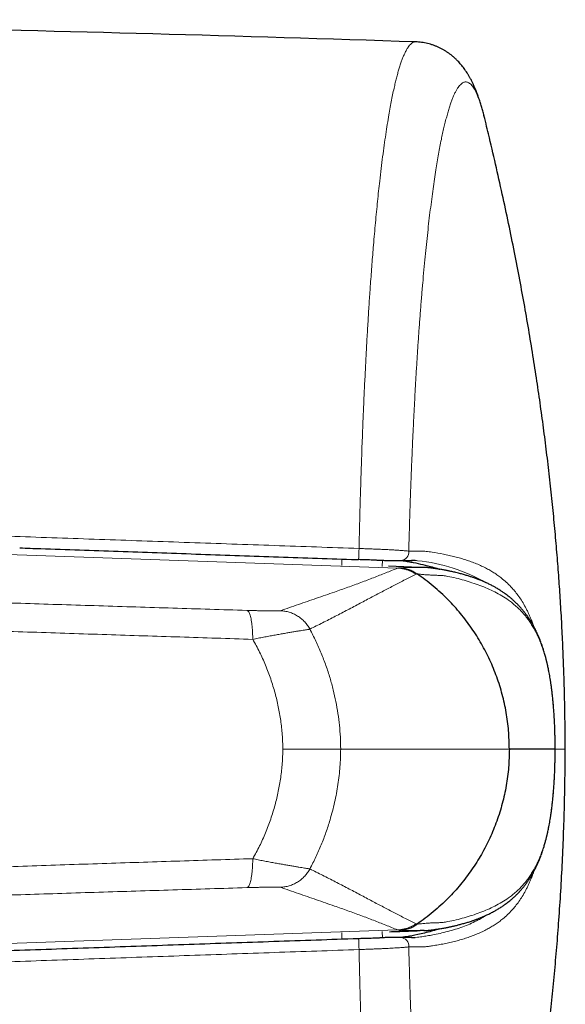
# Model space of a CAD drawing. Header units: millimetres. Extents: x 8 to 834, y 12 to 760.
# Tile 58 of 67: x 481 to 494, y 569 to 592. Entities that reach past the tile are written whole.
import ezdxf

# ---------------------------------------------------------------- set-up
doc = ezdxf.new("R2010")
doc.units = ezdxf.units.MM

msp = doc.modelspace()

# ---------------------------------------------------------------- linework, layer by layer
at = {"color": 7, "linetype": 'Continuous', "lineweight": 30}
for p, q in [((492.18, 589.171), (492.15, 589.293)), ((489.248, 579.167), (489.248, 579.167)), ((490.644, 578.989), (489.938, 579.013)), ((490.756, 578.987), (490.644, 578.989)), ((493.767, 574.818), (492.723, 574.818)), ((493.767, 574.818), (493.766, 574.818)), ((490.756, 570.648), (490.664, 570.647))]:
    msp.add_line(p, q, dxfattribs=at)
at = {"color": 252, "linetype": 'Continuous', "lineweight": 0}
for p, q in [((490.148, 578.97), (466.418, 579.799)), ((488.866, 579.032), (488.869, 579.183)), ((489.797, 579.151), (489.794, 579.012)), ((487.508, 574.818), (488.839, 574.818)), ((492.715, 574.818), (488.839, 574.818)), ((492.723, 574.818), (492.715, 574.818)), ((490.148, 570.665), (466.418, 569.837)), ((488.868, 570.453), (488.865, 570.604)), ((489.793, 570.624), (489.797, 570.485))]:
    msp.add_line(p, q, dxfattribs=at)
at = {"color": 252, "linetype": 'Continuous', "lineweight": 0, "flags": 128}
msp.add_lwpolyline([(490.547, 570.491), (490.554, 570.491), (490.604, 570.495), (490.604, 570.495), (490.604, 570.495)], dxfattribs=at)
at = {"color": 7, "linetype": 'Continuous', "lineweight": 30}
msp.add_arc((457.366, -409.27), 1000.876, 88.099513, 89.482671, dxfattribs=at)
at = {"color": 252, "linetype": 'Continuous', "lineweight": 0}
for centre, radius, start, end in [((486.382, 579.443), 2.879, 354.4843, 359.5952), ((490.209, 579.341), 0.195, 272.3659, 5.9888), ((490.216, 575.208), 3.952, 60.1596, 84.3664), ((486.463, 570.195), 2.798, 0.3518, 5.6111), ((490.209, 570.294), 0.195, 354.0131, 87.5414)]:
    msp.add_arc(centre, radius, start, end, dxfattribs=at)
for points, knots in [([(489.261, 579.423), (489.264, 579.543), (489.269, 579.784), (489.278, 580.141), (489.288, 580.496), (489.298, 580.827), (489.307, 581.133), (489.317, 581.415), (489.326, 581.695), (489.338, 581.994), (489.35, 582.31), (489.364, 582.643), (489.378, 582.972), (489.394, 583.297), (489.41, 583.618), (489.428, 583.966), (489.449, 584.337), (489.473, 584.731), (489.497, 585.117), (489.52, 585.446), (489.54, 585.722), (489.557, 585.948), (489.575, 586.17), (489.594, 586.404), (489.615, 586.649), (489.638, 586.904), (489.662, 587.153), (489.686, 587.395), (489.71, 587.631), (489.738, 587.883), (489.769, 588.148), (489.803, 588.422), (489.839, 588.684), (489.874, 588.931), (489.91, 589.163), (489.944, 589.369), (489.977, 589.555), (490.009, 589.722), (490.041, 589.879), (490.071, 590.019), (490.101, 590.143), (490.128, 590.253), (490.156, 590.357), (490.185, 590.456), (490.215, 590.551), (490.247, 590.64), (490.278, 590.721), (490.313, 590.8), (490.35, 590.873), (490.388, 590.935), (490.424, 590.982), (490.459, 591.016), (490.493, 591.04), (490.525, 591.052), (490.547, 591.057), (490.558, 591.055), (490.559, 591.055)], [0, 0, 0, 0, 0.018012, 0.036023, 0.054074, 0.072125, 0.086832, 0.10154, 0.116269, 0.130997, 0.14904, 0.167086, 0.185129, 0.203261, 0.221395, 0.239527, 0.263027, 0.286528, 0.310115, 0.333702, 0.348407, 0.363112, 0.377838, 0.392564, 0.410602, 0.428643, 0.446682, 0.464808, 0.482937, 0.501064, 0.524555, 0.548046, 0.571623, 0.5952, 0.617983, 0.640785, 0.660323, 0.679861, 0.699448, 0.719034, 0.735472, 0.75191, 0.768376, 0.784843, 0.802973, 0.821104, 0.839273, 0.857443, 0.880322, 0.903221, 0.922842, 0.942463, 0.962133, 0.981804, 0.998313, 1, 1, 1, 1]), ([(492.15, 589.293), (492.15, 589.294), (492.14, 589.336), (492.12, 589.411), (492.09, 589.518), (492.059, 589.618), (492.027, 589.712), (491.994, 589.799), (491.961, 589.875), (491.928, 589.94), (491.897, 589.995), (491.866, 590.039), (491.835, 590.076), (491.802, 590.104), (491.769, 590.124), (491.736, 590.135), (491.703, 590.136), (491.671, 590.129), (491.638, 590.113), (491.605, 590.087), (491.571, 590.052), (491.535, 590.006), (491.5, 589.95), (491.467, 589.886), (491.434, 589.816), (491.403, 589.74), (491.371, 589.654), (491.339, 589.559), (491.307, 589.454), (491.275, 589.339), (491.243, 589.218), (491.212, 589.09), (491.182, 588.956), (491.151, 588.81), (491.12, 588.652), (491.089, 588.482), (491.058, 588.303), (491.026, 588.11), (490.994, 587.903), (490.962, 587.68), (490.93, 587.446), (490.899, 587.201), (490.868, 586.946), (490.838, 586.681), (490.809, 586.408), (490.78, 586.122), (490.751, 585.825), (490.724, 585.517), (490.697, 585.199), (490.671, 584.878), (490.647, 584.553), (490.624, 584.226), (490.601, 583.889), (490.58, 583.545), (490.559, 583.191), (490.539, 582.831), (490.52, 582.465), (490.502, 582.089), (490.484, 581.704), (490.468, 581.31), (490.452, 580.91), (490.438, 580.516), (490.425, 580.128), (490.414, 579.747), (490.407, 579.49), (490.403, 579.362)], [0, 0, 0, 0, 0.000438, 0.015172, 0.029907, 0.044641, 0.060505, 0.076374, 0.092244, 0.108108, 0.12256, 0.137014, 0.151466, 0.166695, 0.181929, 0.197163, 0.212393, 0.227127, 0.241864, 0.256599, 0.272476, 0.288358, 0.304241, 0.320118, 0.33449, 0.348864, 0.363236, 0.378379, 0.393526, 0.408674, 0.423817, 0.438458, 0.453102, 0.467744, 0.483505, 0.499271, 0.515037, 0.530798, 0.547927, 0.565059, 0.582188, 0.599568, 0.616957, 0.63435, 0.651739, 0.669119, 0.686984, 0.704857, 0.722731, 0.740596, 0.757732, 0.774872, 0.792008, 0.809396, 0.826795, 0.844197, 0.861596, 0.878985, 0.896866, 0.914754, 0.932643, 0.950524, 0.967015, 0.983509, 1, 1, 1, 1]), ([(466.403, 580.224), (467.616, 580.182), (470.044, 580.096), (473.121, 579.988), (475.632, 579.899), (477.579, 579.831), (479.526, 579.763), (481.473, 579.695), (483.42, 579.627), (485.367, 579.559), (487.314, 579.491), (488.612, 579.446), (489.261, 579.423)], [0, 0, 0, 0, 0.159284, 0.318569, 0.403744, 0.488919, 0.574095, 0.659272, 0.744453, 0.829634, 0.914817, 1, 1, 1, 1]), ([(489.261, 579.423), (489.306, 579.421), (489.396, 579.418), (489.53, 579.413), (489.659, 579.408), (489.783, 579.402), (489.899, 579.397), (490.009, 579.391), (490.109, 579.385), (490.2, 579.379), (490.271, 579.374), (490.326, 579.37), (490.369, 579.366), (490.392, 579.363), (490.403, 579.362)], [0, 0, 0, 0, 0.0892877, 0.1788594, 0.2681515, 0.3571311, 0.4463847, 0.5353757, 0.6256451, 0.7161842, 0.8064676, 0.870947, 0.9355177, 1, 1, 1, 1]), ([(490.403, 579.362), (490.492, 579.363), (490.627, 579.366), (490.803, 579.357), (490.983, 579.332), (491.159, 579.302), (491.333, 579.265), (491.464, 579.234), (491.592, 579.199), (491.718, 579.161), (491.841, 579.119), (491.961, 579.072), (492.078, 579.02), (492.187, 578.966), (492.288, 578.91), (492.381, 578.853), (492.471, 578.79), (492.569, 578.715), (492.672, 578.625), (492.769, 578.526), (492.856, 578.424), (492.933, 578.322), (493.01, 578.206), (493.072, 578.099), (493.12, 578.006), (493.155, 577.935), (493.187, 577.862), (493.221, 577.782), (493.25, 577.706), (493.269, 577.651), (493.275, 577.632)], [0, 0, 0, 0, 0.070947, 0.108415, 0.145886, 0.220892, 0.260436, 0.29998, 0.339539, 0.379098, 0.418887, 0.458676, 0.498489, 0.538302, 0.572395, 0.606487, 0.640606, 0.674725, 0.719154, 0.763609, 0.795574, 0.83079, 0.866032, 0.901373, 0.919069, 0.936763, 0.95289, 0.969025, 0.98906, 1, 1, 1, 1]), ([(490.604, 579.141), (490.604, 579.141), (490.587, 579.143), (490.568, 579.144), (490.549, 579.145), (490.547, 579.145)], [0, 0, 0, 0, 0.000343, 0.877808, 1, 1, 1, 1]), ([(490.148, 578.97), (490.056, 578.934), (489.874, 578.862), (489.595, 578.751), (489.306, 578.641), (489.006, 578.532), (488.664, 578.411), (488.281, 578.279), (487.867, 578.136), (487.593, 578.04), (487.456, 577.992)], [0, 0, 0, 0, 0.112003, 0.224002, 0.335997, 0.447993, 0.559991, 0.706659, 0.853329, 1, 1, 1, 1]), ([(488.132, 577.571), (488.229, 577.619), (488.425, 577.717), (488.715, 577.865), (489.003, 578.014), (489.286, 578.164), (489.559, 578.309), (489.822, 578.448), (490.077, 578.58), (490.325, 578.708), (490.49, 578.789), (490.573, 578.829)], [0, 0, 0, 0, 0.1119912, 0.2239828, 0.3359774, 0.4479783, 0.5599865, 0.6699961, 0.7800044, 0.8900056, 1, 1, 1, 1]), ([(490.186, 578.98), (490.178, 578.978), (490.163, 578.975), (490.153, 578.972), (490.148, 578.97)], [0, 0, 0, 0, 0.500128, 1, 1, 1, 1]), ([(490.148, 578.97), (490.173, 578.969), (490.223, 578.966), (490.298, 578.952), (490.371, 578.931), (490.442, 578.904), (490.51, 578.87), (490.552, 578.843), (490.573, 578.829)], [0, 0, 0, 0, 0.165418, 0.33233, 0.5, 0.66767, 0.834582, 1, 1, 1, 1]), ([(490.644, 578.989), (490.633, 578.989), (490.572, 578.99), (490.462, 578.988), (490.317, 578.984), (490.23, 578.981), (490.186, 578.98)], [0, 0, 0, 0, 0.069993, 0.379623, 0.689469, 1, 1, 1, 1]), ([(490.573, 578.829), (490.576, 578.831), (490.582, 578.836), (490.584, 578.843), (490.585, 578.846)], [0, 0, 0, 0, 0.4998892, 1, 1, 1, 1]), ([(490.592, 578.841), (490.628, 578.836), (490.699, 578.827), (490.802, 578.818), (490.902, 578.813), (491, 578.809), (491.097, 578.805), (491.192, 578.801), (491.329, 578.776), (491.489, 578.745), (491.678, 578.692), (491.862, 578.637), (492.041, 578.574), (492.216, 578.504), (492.382, 578.426), (492.541, 578.339), (492.674, 578.252), (492.784, 578.17), (492.873, 578.095), (492.96, 578.013), (493.043, 577.923), (493.117, 577.832), (493.183, 577.74), (493.242, 577.65), (493.299, 577.551), (493.354, 577.445), (493.403, 577.336), (493.447, 577.226), (493.486, 577.116), (493.523, 576.997), (493.557, 576.878), (493.586, 576.759), (493.612, 576.644), (493.636, 576.52), (493.658, 576.392), (493.678, 576.261), (493.696, 576.127), (493.712, 575.985), (493.726, 575.836), (493.737, 575.688), (493.747, 575.545), (493.754, 575.407), (493.759, 575.266), (493.764, 575.121), (493.767, 574.971), (493.767, 574.87), (493.767, 574.818)], [0, 0, 0, 0, 0.022757, 0.04546, 0.068235, 0.091048, 0.113876, 0.136524, 0.158901, 0.200908, 0.242892, 0.284853, 0.329778, 0.374676, 0.419558, 0.464404, 0.509167, 0.537611, 0.566042, 0.594435, 0.62276, 0.650996, 0.673109, 0.695155, 0.717129, 0.73903, 0.760865, 0.778206, 0.795541, 0.81285, 0.830066, 0.84349, 0.856803, 0.870053, 0.883233, 0.89508, 0.906737, 0.91835, 0.929995, 0.941562, 0.951121, 0.960656, 0.970252, 0.97999, 0.989782, 1, 1, 1, 1]), ([(486.683, 578.001), (486.4, 578.01), (485.835, 578.027), (484.986, 578.053), (484.136, 578.08), (483.286, 578.106), (482.44, 578.133), (481.597, 578.16), (480.757, 578.187), (479.917, 578.214), (479.005, 578.244), (478.022, 578.277), (476.969, 578.312), (475.914, 578.347), (474.857, 578.383), (473.8, 578.42), (472.741, 578.456), (472.034, 578.481), (471.68, 578.493)], [0, 0, 0, 0, 0.057372, 0.114598, 0.17171, 0.22874, 0.285725, 0.34169, 0.397668, 0.453667, 0.509694, 0.579598, 0.649549, 0.71954, 0.789565, 0.859628, 0.929752, 1, 1, 1, 1]), ([(486.683, 578.001), (486.689, 578), (486.701, 577.996), (486.718, 577.979), (486.735, 577.951), (486.751, 577.913), (486.766, 577.865), (486.779, 577.807), (486.791, 577.74), (486.801, 577.667), (486.809, 577.588), (486.814, 577.505), (486.818, 577.421), (486.819, 577.364), (486.819, 577.336)], [0, 0, 0, 0, 0.078347, 0.159284, 0.242418, 0.327281, 0.413336, 0.5, 0.586664, 0.672719, 0.757582, 0.840716, 0.921653, 1, 1, 1, 1]), ([(487.456, 577.992), (487.453, 577.991), (487.447, 577.99), (487.423, 577.989), (487.388, 577.988), (487.342, 577.988), (487.286, 577.988), (487.221, 577.989), (487.147, 577.99), (487.065, 577.991), (486.977, 577.993), (486.883, 577.996), (486.785, 577.998), (486.717, 578), (486.683, 578.001)], [0, 0, 0, 0, 0.080836, 0.161276, 0.242242, 0.323763, 0.405514, 0.487771, 0.570788, 0.654788, 0.739816, 0.825801, 0.912595, 1, 1, 1, 1]), ([(487.456, 577.992), (487.49, 577.99), (487.558, 577.985), (487.659, 577.961), (487.757, 577.924), (487.851, 577.874), (487.938, 577.811), (488.014, 577.739), (488.08, 577.659), (488.115, 577.6), (488.132, 577.571)], [0, 0, 0, 0, 0.121274, 0.245686, 0.372283, 0.5, 0.627717, 0.754314, 0.878726, 1, 1, 1, 1]), ([(471.719, 577.854), (472.075, 577.841), (472.788, 577.815), (473.856, 577.776), (474.922, 577.738), (475.987, 577.7), (477.051, 577.662), (478.113, 577.625), (479.107, 577.591), (480.034, 577.559), (480.894, 577.53), (481.753, 577.501), (482.611, 577.473), (483.462, 577.444), (484.307, 577.417), (485.146, 577.39), (485.983, 577.363), (486.54, 577.345), (486.819, 577.336)], [0, 0, 0, 0, 0.070365, 0.140644, 0.210842, 0.280975, 0.351057, 0.421106, 0.491138, 0.548032, 0.604933, 0.661847, 0.718786, 0.775759, 0.831757, 0.887797, 0.943879, 1, 1, 1, 1]), ([(486.819, 577.336), (486.861, 577.345), (486.945, 577.362), (487.069, 577.386), (487.19, 577.409), (487.307, 577.431), (487.419, 577.451), (487.526, 577.47), (487.626, 577.487), (487.72, 577.503), (487.805, 577.517), (487.883, 577.53), (487.951, 577.541), (488.009, 577.55), (488.057, 577.558), (488.094, 577.564), (488.12, 577.568), (488.128, 577.57), (488.132, 577.571)], [0, 0, 0, 0, 0.061346, 0.123048, 0.185018, 0.247171, 0.309432, 0.371749, 0.434095, 0.496481, 0.558973, 0.621628, 0.684494, 0.747643, 0.810751, 0.873635, 0.93661, 1, 1, 1, 1]), ([(488.839, 574.818), (488.839, 574.818), (488.839, 574.909), (488.834, 575.09), (488.813, 575.362), (488.779, 575.634), (488.731, 575.906), (488.67, 576.177), (488.595, 576.454), (488.503, 576.734), (488.394, 577.018), (488.272, 577.298), (488.178, 577.48), (488.132, 577.571)], [0, 0, 0, 0, 0.000021, 0.094813, 0.189669, 0.28447, 0.381352, 0.478292, 0.575181, 0.680853, 0.786526, 0.893263, 1, 1, 1, 1]), ([(486.819, 577.336), (486.846, 577.288), (486.901, 577.192), (486.976, 577.044), (487.047, 576.894), (487.114, 576.741), (487.176, 576.584), (487.233, 576.426), (487.285, 576.265), (487.331, 576.105), (487.372, 575.946), (487.407, 575.789), (487.437, 575.631), (487.462, 575.471), (487.483, 575.309), (487.497, 575.146), (487.507, 574.982), (487.508, 574.873), (487.508, 574.818)], [0, 0, 0, 0, 0.062794, 0.125589, 0.188661, 0.251733, 0.31562, 0.379507, 0.443658, 0.507809, 0.56868, 0.629551, 0.690661, 0.75177, 0.813676, 0.875581, 0.937791, 1, 1, 1, 1]), ([(486.819, 572.299), (486.846, 572.347), (486.901, 572.444), (486.976, 572.591), (487.047, 572.742), (487.114, 572.895), (487.176, 573.051), (487.233, 573.21), (487.285, 573.371), (487.331, 573.531), (487.372, 573.689), (487.407, 573.846), (487.437, 574.005), (487.462, 574.165), (487.483, 574.326), (487.497, 574.49), (487.507, 574.653), (487.508, 574.763), (487.508, 574.818)], [0, 0, 0, 0, 0.062794, 0.125589, 0.188661, 0.251733, 0.31562, 0.379507, 0.443658, 0.507809, 0.56868, 0.629551, 0.690661, 0.75177, 0.813676, 0.875581, 0.937791, 1, 1, 1, 1]), ([(488.839, 574.818), (488.839, 574.818), (488.839, 574.75), (488.836, 574.614), (488.824, 574.41), (488.805, 574.207), (488.778, 574.003), (488.744, 573.799), (488.702, 573.594), (488.652, 573.391), (488.587, 573.16), (488.503, 572.901), (488.395, 572.617), (488.292, 572.384), (488.203, 572.201), (488.155, 572.11), (488.132, 572.065)], [0, 0, 0, 0, 0.0000209, 0.0709312, 0.1418422, 0.2131574, 0.2844733, 0.3569671, 0.4294616, 0.5023238, 0.5751864, 0.6807242, 0.7865245, 0.8931229, 0.9465615, 1, 1, 1, 1]), ([(490.592, 570.795), (490.628, 570.799), (490.699, 570.808), (490.802, 570.817), (490.902, 570.823), (491, 570.827), (491.097, 570.83), (491.192, 570.834), (491.329, 570.86), (491.489, 570.891), (491.678, 570.943), (491.862, 570.999), (492.041, 571.061), (492.216, 571.132), (492.382, 571.209), (492.541, 571.297), (492.674, 571.383), (492.784, 571.466), (492.873, 571.541), (492.96, 571.622), (493.043, 571.712), (493.117, 571.803), (493.183, 571.895), (493.242, 571.986), (493.299, 572.084), (493.354, 572.191), (493.403, 572.3), (493.447, 572.41), (493.486, 572.519), (493.523, 572.638), (493.557, 572.758), (493.586, 572.876), (493.612, 572.992), (493.636, 573.116), (493.658, 573.244), (493.678, 573.375), (493.696, 573.509), (493.712, 573.651), (493.726, 573.8), (493.737, 573.947), (493.747, 574.09), (493.754, 574.228), (493.759, 574.37), (493.764, 574.515), (493.767, 574.665), (493.767, 574.766), (493.767, 574.818)], [0, 0, 0, 0, 0.022757, 0.04546, 0.068235, 0.091048, 0.113876, 0.136524, 0.158901, 0.200908, 0.242892, 0.284853, 0.329778, 0.374676, 0.419558, 0.464404, 0.509167, 0.537611, 0.566042, 0.594435, 0.62276, 0.650996, 0.673109, 0.695155, 0.717129, 0.73903, 0.760865, 0.778206, 0.795541, 0.81285, 0.830066, 0.84349, 0.856803, 0.870053, 0.883233, 0.89508, 0.906737, 0.91835, 0.929995, 0.941562, 0.951121, 0.960656, 0.970252, 0.97999, 0.989782, 1, 1, 1, 1]), ([(493.762, 574.818), (493.781, 574.818), (493.871, 574.818), (493.949, 574.818), (494.005, 574.818), (493.993, 574.818), (493.992, 574.818)], [0, 0, 0, 0, 0.114805, 0.521983, 0.929825, 1, 1, 1, 1]), ([(471.719, 571.782), (472.075, 571.795), (472.788, 571.821), (473.856, 571.86), (474.922, 571.898), (475.987, 571.936), (477.051, 571.973), (478.113, 572.01), (479.107, 572.044), (480.034, 572.076), (480.894, 572.105), (481.753, 572.134), (482.611, 572.163), (483.462, 572.191), (484.307, 572.219), (485.146, 572.246), (485.983, 572.273), (486.54, 572.29), (486.819, 572.299)], [0, 0, 0, 0, 0.070365, 0.140644, 0.210842, 0.280975, 0.351057, 0.421106, 0.491138, 0.548032, 0.604933, 0.661847, 0.718786, 0.775759, 0.831757, 0.887797, 0.943879, 1, 1, 1, 1]), ([(486.683, 571.634), (486.689, 571.636), (486.701, 571.639), (486.718, 571.657), (486.735, 571.684), (486.751, 571.722), (486.766, 571.771), (486.779, 571.829), (486.791, 571.895), (486.801, 571.969), (486.809, 572.048), (486.814, 572.13), (486.818, 572.214), (486.819, 572.271), (486.819, 572.299)], [0, 0, 0, 0, 0.078347, 0.159284, 0.242418, 0.327281, 0.413336, 0.5, 0.586664, 0.672719, 0.757582, 0.840716, 0.921653, 1, 1, 1, 1]), ([(486.819, 572.299), (486.861, 572.291), (486.945, 572.273), (487.069, 572.249), (487.19, 572.226), (487.307, 572.205), (487.419, 572.184), (487.526, 572.165), (487.626, 572.148), (487.72, 572.132), (487.805, 572.118), (487.883, 572.105), (487.951, 572.094), (488.009, 572.085), (488.057, 572.077), (488.094, 572.071), (488.12, 572.067), (488.128, 572.066), (488.132, 572.065)], [0, 0, 0, 0, 0.061346, 0.123048, 0.185018, 0.247171, 0.309432, 0.371749, 0.434095, 0.496481, 0.558973, 0.621628, 0.684494, 0.747643, 0.810751, 0.873635, 0.93661, 1, 1, 1, 1]), ([(487.456, 571.643), (487.49, 571.646), (487.558, 571.651), (487.659, 571.675), (487.757, 571.712), (487.851, 571.762), (487.938, 571.824), (488.014, 571.897), (488.08, 571.977), (488.115, 572.036), (488.132, 572.065)], [0, 0, 0, 0, 0.121274, 0.245686, 0.372283, 0.5, 0.627717, 0.754314, 0.878726, 1, 1, 1, 1]), ([(488.132, 572.065), (488.229, 572.016), (488.425, 571.918), (488.715, 571.77), (489.003, 571.621), (489.286, 571.472), (489.559, 571.326), (489.822, 571.188), (490.077, 571.056), (490.325, 570.927), (490.49, 570.847), (490.573, 570.806)], [0, 0, 0, 0, 0.1119912, 0.2239828, 0.3359774, 0.4479783, 0.5599865, 0.6699961, 0.7800044, 0.8900056, 1, 1, 1, 1]), ([(493.275, 572.003), (493.269, 571.985), (493.25, 571.93), (493.221, 571.855), (493.188, 571.774), (493.155, 571.702), (493.121, 571.631), (493.073, 571.539), (493.011, 571.432), (492.934, 571.315), (492.856, 571.212), (492.77, 571.111), (492.674, 571.014), (492.574, 570.925), (492.479, 570.851), (492.391, 570.789), (492.299, 570.732), (492.201, 570.677), (492.093, 570.622), (491.978, 570.571), (491.859, 570.524), (491.737, 570.481), (491.611, 570.442), (491.482, 570.406), (491.351, 570.374), (491.218, 570.346), (491.085, 570.321), (490.965, 570.302), (490.859, 570.286), (490.767, 570.276), (490.661, 570.272), (490.541, 570.272), (490.449, 570.273), (490.403, 570.274)], [0, 0, 0, 0, 0.0105555, 0.0309285, 0.0468785, 0.0628361, 0.080441, 0.0980461, 0.1333068, 0.1686894, 0.2041008, 0.2363538, 0.2795729, 0.3228185, 0.356279, 0.3897397, 0.4232278, 0.456716, 0.49621, 0.535704, 0.5752228, 0.6147417, 0.6545538, 0.694366, 0.7341939, 0.7740219, 0.8122619, 0.8505019, 0.8760108, 0.9015199, 0.9270261, 0.963512, 1, 1, 1, 1]), ([(486.683, 571.634), (486.4, 571.626), (485.835, 571.608), (484.986, 571.582), (484.136, 571.556), (483.286, 571.529), (482.44, 571.503), (481.597, 571.476), (480.757, 571.449), (479.917, 571.421), (479.005, 571.391), (478.022, 571.359), (476.969, 571.324), (475.914, 571.288), (474.857, 571.252), (473.8, 571.216), (472.741, 571.179), (472.034, 571.155), (471.68, 571.142)], [0, 0, 0, 0, 0.057372, 0.114598, 0.17171, 0.22874, 0.285725, 0.34169, 0.397668, 0.453667, 0.509694, 0.579598, 0.649549, 0.71954, 0.789565, 0.859628, 0.929752, 1, 1, 1, 1]), ([(487.456, 571.643), (487.453, 571.644), (487.447, 571.645), (487.423, 571.646), (487.388, 571.647), (487.342, 571.648), (487.286, 571.647), (487.221, 571.647), (487.147, 571.646), (487.065, 571.644), (486.977, 571.642), (486.883, 571.64), (486.785, 571.637), (486.717, 571.635), (486.683, 571.634)], [0, 0, 0, 0, 0.080836, 0.161276, 0.242242, 0.323763, 0.405514, 0.487771, 0.570788, 0.654788, 0.739816, 0.825801, 0.912595, 1, 1, 1, 1]), ([(490.148, 570.665), (490.056, 570.701), (489.874, 570.773), (489.595, 570.885), (489.306, 570.994), (489.006, 571.104), (488.664, 571.224), (488.281, 571.356), (487.867, 571.5), (487.593, 571.595), (487.456, 571.643)], [0, 0, 0, 0, 0.112003, 0.224002, 0.335997, 0.447993, 0.559991, 0.706659, 0.853329, 1, 1, 1, 1]), ([(490.604, 570.495), (490.604, 570.495), (490.649, 570.5), (490.736, 570.512), (490.861, 570.532), (491.005, 570.559), (491.168, 570.594), (491.346, 570.639), (491.518, 570.69), (491.685, 570.748), (491.846, 570.815), (491.985, 570.883), (492.097, 570.944), (492.156, 570.983), (492.182, 570.999)], [0, 0, 0, 0, 0.00001, 0.072325, 0.144647, 0.21697, 0.325545, 0.43412, 0.542867, 0.651636, 0.759875, 0.868146, 0.941708, 1, 1, 1, 1]), ([(490.148, 570.665), (490.173, 570.667), (490.223, 570.67), (490.298, 570.684), (490.371, 570.704), (490.442, 570.732), (490.51, 570.765), (490.552, 570.793), (490.573, 570.806)], [0, 0, 0, 0, 0.165418, 0.33233, 0.5, 0.66767, 0.834582, 1, 1, 1, 1]), ([(490.186, 570.656), (490.178, 570.657), (490.163, 570.66), (490.153, 570.664), (490.148, 570.665)], [0, 0, 0, 0, 0.500128, 1, 1, 1, 1]), ([(490.573, 570.806), (490.576, 570.804), (490.582, 570.8), (490.584, 570.793), (490.585, 570.789)], [0, 0, 0, 0, 0.499889, 1, 1, 1, 1]), ([(490.664, 570.647), (490.646, 570.647), (490.579, 570.646), (490.462, 570.648), (490.317, 570.651), (490.23, 570.654), (490.186, 570.656)], [0, 0, 0, 0, 0.108146, 0.405074, 0.702208, 1, 1, 1, 1]), ([(489.261, 570.213), (488.612, 570.19), (487.315, 570.145), (485.368, 570.077), (483.421, 570.009), (481.474, 569.941), (479.527, 569.873), (477.58, 569.805), (475.632, 569.736), (473.121, 569.648), (470.044, 569.54), (467.616, 569.454), (466.403, 569.411)], [0, 0, 0, 0, 0.085175, 0.17035, 0.255528, 0.340705, 0.425884, 0.511066, 0.596248, 0.681431, 0.840714, 1, 1, 1, 1]), ([(490.403, 570.274), (490.395, 570.273), (490.378, 570.271), (490.348, 570.268), (490.315, 570.265), (490.273, 570.261), (490.221, 570.258), (490.157, 570.253), (490.085, 570.249), (490.009, 570.244), (489.928, 570.24), (489.843, 570.236), (489.753, 570.232), (489.66, 570.228), (489.564, 570.224), (489.465, 570.22), (489.364, 570.216), (489.296, 570.214), (489.261, 570.213)], [0, 0, 0, 0, 0.048077, 0.096301, 0.144827, 0.193508, 0.260194, 0.327294, 0.395717, 0.464604, 0.530299, 0.59687, 0.66389, 0.731836, 0.797703, 0.864019, 0.931762, 1, 1, 1, 1]), ([(489.261, 570.213), (489.264, 570.092), (489.269, 569.852), (489.278, 569.494), (489.288, 569.139), (489.298, 568.782), (489.31, 568.424), (489.322, 568.065), (489.335, 567.709), (489.349, 567.356), (489.363, 567.008), (489.378, 566.676), (489.393, 566.361), (489.407, 566.062), (489.423, 565.767), (489.439, 565.475), (489.455, 565.188), (489.475, 564.868), (489.497, 564.519), (489.522, 564.168), (489.545, 563.85), (489.567, 563.564), (489.589, 563.284), (489.613, 563.01), (489.637, 562.743), (489.661, 562.492), (489.684, 562.257), (489.707, 562.037), (489.73, 561.822), (489.754, 561.614), (489.779, 561.411), (489.807, 561.189), (489.839, 560.951), (489.873, 560.71), (489.907, 560.489), (489.941, 560.287), (489.974, 560.095), (490.007, 559.923), (490.038, 559.769), (490.068, 559.632), (490.098, 559.503), (490.128, 559.384), (490.158, 559.274), (490.187, 559.173), (490.217, 559.08), (490.247, 558.994), (490.278, 558.914), (490.312, 558.838), (490.347, 558.768), (490.384, 558.706), (490.421, 558.657), (490.457, 558.621), (490.49, 558.597), (490.522, 558.584), (490.544, 558.579), (490.557, 558.581), (490.559, 558.581)], [0, 0, 0, 0, 0.018012, 0.036023, 0.054074, 0.072125, 0.090908, 0.109693, 0.128476, 0.147359, 0.166245, 0.185128, 0.201991, 0.218856, 0.235719, 0.252655, 0.269592, 0.286528, 0.310104, 0.333702, 0.352481, 0.371263, 0.390042, 0.40892, 0.427802, 0.446681, 0.463538, 0.480398, 0.497256, 0.514185, 0.531116, 0.548046, 0.571612, 0.5952, 0.616334, 0.637468, 0.658664, 0.67986, 0.697854, 0.715847, 0.733878, 0.751909, 0.769191, 0.786473, 0.803788, 0.821104, 0.839268, 0.857443, 0.878666, 0.89989, 0.921176, 0.942462, 0.960533, 0.978603, 0.996712, 1, 1, 1, 1]), ([(492.151, 560.344), (492.15, 560.342), (492.138, 560.292), (492.114, 560.203), (492.078, 560.077), (492.041, 559.964), (492.004, 559.861), (491.966, 559.771), (491.928, 559.694), (491.891, 559.631), (491.854, 559.58), (491.816, 559.542), (491.779, 559.516), (491.741, 559.501), (491.703, 559.499), (491.664, 559.509), (491.625, 559.531), (491.586, 559.566), (491.546, 559.614), (491.506, 559.676), (491.466, 559.749), (491.428, 559.834), (491.39, 559.928), (491.353, 560.034), (491.316, 560.151), (491.279, 560.279), (491.243, 560.418), (491.206, 560.57), (491.17, 560.734), (491.134, 560.912), (491.098, 561.101), (491.062, 561.304), (491.027, 561.515), (490.994, 561.733), (490.962, 561.957), (490.93, 562.191), (490.899, 562.434), (490.868, 562.686), (490.838, 562.95), (490.809, 563.225), (490.78, 563.511), (490.752, 563.807), (490.724, 564.114), (490.697, 564.432), (490.671, 564.756), (490.647, 565.083), (490.624, 565.412), (490.601, 565.748), (490.58, 566.091), (490.559, 566.44), (490.539, 566.799), (490.52, 567.167), (490.502, 567.544), (490.484, 567.927), (490.468, 568.319), (490.452, 568.72), (490.438, 569.118), (490.425, 569.508), (490.414, 569.889), (490.407, 570.145), (490.403, 570.274)], [0, 0, 0, 0, 0.00052, 0.017886, 0.035785, 0.053688, 0.071587, 0.089881, 0.108174, 0.125552, 0.142941, 0.160332, 0.17772, 0.195098, 0.212457, 0.229816, 0.247723, 0.265634, 0.283542, 0.301854, 0.320167, 0.337448, 0.354738, 0.372032, 0.389322, 0.406603, 0.423864, 0.441126, 0.458911, 0.4767, 0.494485, 0.512658, 0.53083, 0.548006, 0.565195, 0.58239, 0.599585, 0.616774, 0.63395, 0.65157, 0.669197, 0.686824, 0.704444, 0.722529, 0.740615, 0.757798, 0.774994, 0.792196, 0.809399, 0.826595, 0.843778, 0.86141, 0.879049, 0.896688, 0.914321, 0.932424, 0.950527, 0.967017, 0.98351, 1, 1, 1, 1])]:
    msp.add_open_spline(points, degree=3, knots=knots, dxfattribs=at)
at = {"color": 7, "linetype": 'Continuous', "lineweight": 30}
for points, knots in [([(492.149, 589.297), (492.141, 589.329), (492.124, 589.396), (492.097, 589.495), (492.067, 589.598), (492.034, 589.703), (491.999, 589.806), (491.963, 589.904), (491.927, 589.992), (491.893, 590.069), (491.86, 590.139), (491.827, 590.202), (491.794, 590.261), (491.761, 590.316), (491.728, 590.368), (491.695, 590.417), (491.66, 590.464), (491.625, 590.509), (491.589, 590.552), (491.551, 590.594), (491.511, 590.636), (491.467, 590.677), (491.421, 590.718), (491.374, 590.757), (491.324, 590.794), (491.27, 590.831), (491.214, 590.865), (491.156, 590.897), (491.096, 590.927), (491.033, 590.954), (490.969, 590.979), (490.904, 591), (490.837, 591.018), (490.769, 591.033), (490.7, 591.044), (490.631, 591.051), (490.583, 591.055), (490.559, 591.055), (490.558, 591.055)], [0, 0, 0, 0, 0.045873, 0.09688, 0.149528, 0.204206, 0.263504, 0.317299, 0.365532, 0.408273, 0.445514, 0.480263, 0.511727, 0.540648, 0.567474, 0.592558, 0.61618, 0.638568, 0.659911, 0.680367, 0.700069, 0.721228, 0.741622, 0.760032, 0.77982, 0.799229, 0.818302, 0.8371, 0.85567, 0.87405, 0.892271, 0.910357, 0.928328, 0.946197, 0.963978, 0.981684, 0.999325, 1, 1, 1, 1]), ([(493.996, 574.818), (493.997, 574.907), (493.997, 575.159), (493.992, 575.58), (493.982, 576.084), (493.967, 576.6), (493.947, 577.129), (493.921, 577.671), (493.89, 578.21), (493.854, 578.744), (493.813, 579.274), (493.766, 579.815), (493.713, 580.366), (493.654, 580.928), (493.589, 581.492), (493.518, 582.057), (493.442, 582.623), (493.359, 583.199), (493.269, 583.784), (493.172, 584.38), (493.067, 584.985), (492.954, 585.599), (492.831, 586.234), (492.698, 586.889), (492.553, 587.564), (492.399, 588.25), (492.274, 588.787), (492.198, 589.095), (492.179, 589.171)], [0, 0, 0, 0, 0.018407, 0.052283, 0.087024, 0.122637, 0.159126, 0.196498, 0.23476, 0.27062, 0.307239, 0.344622, 0.382775, 0.421705, 0.461418, 0.500064, 0.539435, 0.57954, 0.620385, 0.661977, 0.704323, 0.747431, 0.791308, 0.838108, 0.88577, 0.934302, 0.983716, 1, 1, 1, 1]), ([(481.466, 579.436), (481.627, 579.43), (482.382, 579.404), (483.731, 579.357), (485.514, 579.296), (487.3, 579.234), (488.545, 579.191), (489.194, 579.169), (489.248, 579.167)], [0, 0, 0, 0, 0.06202, 0.290861, 0.520031, 0.749531, 0.979364, 1, 1, 1, 1]), ([(489.665, 579.154), (489.664, 579.154), (489.637, 579.155), (489.582, 579.156), (489.502, 579.158), (489.419, 579.161), (489.334, 579.164), (489.277, 579.166), (489.248, 579.167)], [0, 0, 0, 0, 0.011942, 0.211536, 0.405797, 0.600056, 0.800029, 1, 1, 1, 1]), ([(489.667, 579.154), (489.675, 579.154), (489.701, 579.153), (489.745, 579.152), (489.796, 579.151), (489.845, 579.15), (489.893, 579.149), (489.938, 579.148), (489.981, 579.147), (490.022, 579.147), (490.06, 579.146), (490.096, 579.146), (490.129, 579.146), (490.16, 579.146), (490.188, 579.146), (490.207, 579.146), (490.216, 579.146), (490.217, 579.146)], [0, 0, 0, 0, 0.031393, 0.102748, 0.174281, 0.245901, 0.317423, 0.388815, 0.460957, 0.533597, 0.606751, 0.680434, 0.754662, 0.829479, 0.904938, 0.981226, 1, 1, 1, 1]), ([(490.217, 579.146), (490.245, 579.146), (490.304, 579.147), (490.38, 579.147), (490.439, 579.147), (490.465, 579.147), (490.473, 579.147)], [0, 0, 0, 0, 0.3133098, 0.6699754, 0.8988582, 1, 1, 1, 1]), ([(490.233, 579.146), (490.248, 579.144), (490.302, 579.138), (490.393, 579.122), (490.546, 579.094), (490.731, 579.055), (490.922, 579.005), (491.049, 578.968), (491.104, 578.948), (491.114, 578.945)], [0, 0, 0, 0, 0.04651, 0.171048, 0.295573, 0.545317, 0.795059, 0.962005, 1, 1, 1, 1]), ([(490.547, 579.145), (490.533, 579.145), (490.508, 579.146), (490.481, 579.146), (490.469, 579.147)], [0, 0, 0, 0, 0.540283, 1, 1, 1, 1]), ([(490.186, 578.98), (490.222, 578.977), (490.293, 578.971), (490.397, 578.943), (490.498, 578.902), (490.558, 578.863), (490.589, 578.843)], [0, 0, 0, 0, 0.247799, 0.498727, 0.750304, 1, 1, 1, 1]), ([(492.715, 574.818), (492.711, 574.958), (492.704, 575.24), (492.647, 575.658), (492.558, 576.071), (492.431, 576.474), (492.271, 576.864), (492.078, 577.24), (491.852, 577.597), (491.597, 577.933), (491.303, 578.258), (490.97, 578.567), (490.717, 578.751), (490.59, 578.842)], [0, 0, 0, 0, 0.089092, 0.178184, 0.267274, 0.356365, 0.445458, 0.53455, 0.623643, 0.712736, 0.801827, 0.900912, 1, 1, 1, 1]), ([(493.768, 574.818), (493.768, 574.836), (493.767, 574.901), (493.766, 575.011), (493.763, 575.144), (493.76, 575.272), (493.754, 575.402), (493.748, 575.533), (493.739, 575.665), (493.73, 575.789), (493.72, 575.909), (493.708, 576.023), (493.696, 576.131), (493.684, 576.229), (493.671, 576.317), (493.659, 576.397), (493.647, 576.468), (493.635, 576.536), (493.623, 576.599), (493.612, 576.658), (493.601, 576.706), (493.592, 576.747), (493.585, 576.779), (493.579, 576.803), (493.576, 576.819), (493.573, 576.83), (493.57, 576.84), (493.567, 576.852), (493.563, 576.868), (493.557, 576.892), (493.549, 576.925), (493.537, 576.968), (493.524, 577.015), (493.506, 577.074), (493.484, 577.142), (493.461, 577.21), (493.439, 577.27), (493.419, 577.322), (493.399, 577.372), (493.38, 577.416), (493.363, 577.455), (493.348, 577.488), (493.335, 577.516), (493.323, 577.54), (493.312, 577.563), (493.3, 577.586), (493.285, 577.614), (493.266, 577.649), (493.244, 577.688), (493.221, 577.727), (493.196, 577.768), (493.169, 577.809), (493.142, 577.85), (493.117, 577.885), (493.094, 577.917), (493.071, 577.946), (493.047, 577.977), (493.022, 578.008), (492.997, 578.038), (492.973, 578.065), (492.952, 578.088), (492.931, 578.111), (492.907, 578.136), (492.879, 578.164), (492.849, 578.193), (492.819, 578.221), (492.791, 578.246), (492.756, 578.277), (492.714, 578.311), (492.667, 578.348), (492.625, 578.379), (492.59, 578.404), (492.56, 578.425), (492.528, 578.446), (492.494, 578.468), (492.459, 578.49), (492.423, 578.511), (492.389, 578.531), (492.356, 578.549), (492.321, 578.568), (492.283, 578.587), (492.246, 578.606), (492.209, 578.623), (492.172, 578.641), (492.132, 578.659), (492.089, 578.677), (492.045, 578.695), (492.002, 578.712), (491.965, 578.726), (491.933, 578.738), (491.904, 578.748), (491.873, 578.759), (491.84, 578.77), (491.804, 578.781), (491.766, 578.794), (491.725, 578.806), (491.683, 578.818), (491.638, 578.831), (491.591, 578.844), (491.541, 578.857), (491.49, 578.869), (491.44, 578.881), (491.394, 578.891), (491.353, 578.9), (491.317, 578.908), (491.282, 578.914), (491.245, 578.922), (491.204, 578.929), (491.16, 578.937), (491.121, 578.944), (491.088, 578.949), (491.063, 578.953), (491.036, 578.957), (491.009, 578.961), (490.983, 578.965), (490.958, 578.968), (490.937, 578.971), (490.922, 578.973), (490.911, 578.975), (490.9, 578.976), (490.891, 578.977), (490.882, 578.978), (490.87, 578.98), (490.855, 578.981), (490.837, 578.983), (490.812, 578.985), (490.784, 578.986), (490.764, 578.987), (490.753, 578.988)], [0, 0, 0, 0, 0.004138, 0.014486, 0.024621, 0.034236, 0.043458, 0.054508, 0.065112, 0.075335, 0.085149, 0.095829, 0.105862, 0.115299, 0.124192, 0.132561, 0.140357, 0.147554, 0.155562, 0.162627, 0.168743, 0.173918, 0.178148, 0.181427, 0.183333, 0.184646, 0.185816, 0.187484, 0.189656, 0.192335, 0.197305, 0.203424, 0.210658, 0.218236, 0.230227, 0.242307, 0.251507, 0.260748, 0.26979, 0.27802, 0.285408, 0.291952, 0.297348, 0.302, 0.306531, 0.311339, 0.316424, 0.324815, 0.333635, 0.342544, 0.351818, 0.361903, 0.372273, 0.382019, 0.389346, 0.397138, 0.405527, 0.414512, 0.423268, 0.431087, 0.437967, 0.444321, 0.451943, 0.461044, 0.47109, 0.480535, 0.489318, 0.497811, 0.512878, 0.527196, 0.54061, 0.549454, 0.558318, 0.567342, 0.577066, 0.587481, 0.597521, 0.60694, 0.615857, 0.625576, 0.636082, 0.646489, 0.656295, 0.665515, 0.676639, 0.688236, 0.700255, 0.711581, 0.721765, 0.728989, 0.736383, 0.744378, 0.752944, 0.761596, 0.771912, 0.782123, 0.792716, 0.8039, 0.815674, 0.827658, 0.840844, 0.852963, 0.864133, 0.874552, 0.882219, 0.890381, 0.899075, 0.908336, 0.918399, 0.929296, 0.934824, 0.940546, 0.946464, 0.952577, 0.958624, 0.963979, 0.968615, 0.971113, 0.973336, 0.975236, 0.976791, 0.978229, 0.979841, 0.982367, 0.985841, 0.989848, 0.994565, 1, 1, 1, 1]), ([(492.715, 574.818), (492.711, 574.677), (492.704, 574.396), (492.647, 573.977), (492.558, 573.565), (492.431, 573.162), (492.271, 572.771), (492.078, 572.396), (491.852, 572.039), (491.597, 571.702), (491.303, 571.378), (490.97, 571.069), (490.717, 570.885), (490.59, 570.793)], [0, 0, 0, 0, 0.089092, 0.178184, 0.267274, 0.356365, 0.445458, 0.53455, 0.623643, 0.712736, 0.801827, 0.900912, 1, 1, 1, 1]), ([(490.753, 570.648), (490.763, 570.648), (490.782, 570.649), (490.808, 570.65), (490.831, 570.652), (490.85, 570.654), (490.863, 570.655), (490.876, 570.657), (490.885, 570.658), (490.891, 570.658), (490.898, 570.659), (490.908, 570.661), (490.924, 570.663), (490.946, 570.666), (490.971, 570.669), (490.999, 570.673), (491.028, 570.677), (491.058, 570.682), (491.086, 570.686), (491.121, 570.692), (491.162, 570.699), (491.208, 570.707), (491.251, 570.715), (491.289, 570.722), (491.325, 570.73), (491.36, 570.737), (491.394, 570.744), (491.429, 570.752), (491.464, 570.76), (491.502, 570.769), (491.542, 570.779), (491.583, 570.79), (491.626, 570.801), (491.67, 570.814), (491.715, 570.826), (491.758, 570.839), (491.8, 570.852), (491.839, 570.865), (491.874, 570.877), (491.904, 570.888), (491.933, 570.898), (491.961, 570.908), (491.991, 570.92), (492.025, 570.932), (492.061, 570.947), (492.097, 570.962), (492.133, 570.977), (492.167, 570.992), (492.203, 571.009), (492.243, 571.028), (492.286, 571.05), (492.329, 571.072), (492.369, 571.093), (492.406, 571.115), (492.444, 571.137), (492.483, 571.16), (492.52, 571.184), (492.555, 571.207), (492.588, 571.23), (492.623, 571.255), (492.662, 571.284), (492.705, 571.317), (492.743, 571.348), (492.776, 571.376), (492.803, 571.4), (492.832, 571.426), (492.858, 571.451), (492.882, 571.474), (492.9, 571.493), (492.917, 571.51), (492.932, 571.526), (492.945, 571.54), (492.959, 571.555), (492.975, 571.573), (492.993, 571.593), (493.012, 571.616), (493.034, 571.642), (493.057, 571.671), (493.081, 571.701), (493.102, 571.73), (493.123, 571.759), (493.145, 571.79), (493.167, 571.822), (493.189, 571.856), (493.21, 571.89), (493.23, 571.924), (493.25, 571.958), (493.269, 571.992), (493.286, 572.023), (493.301, 572.052), (493.313, 572.076), (493.326, 572.101), (493.339, 572.128), (493.353, 572.159), (493.37, 572.195), (493.387, 572.235), (493.407, 572.282), (493.434, 572.35), (493.467, 572.44), (493.497, 572.531), (493.518, 572.602), (493.531, 572.647), (493.543, 572.69), (493.553, 572.725), (493.56, 572.754), (493.565, 572.775), (493.569, 572.791), (493.572, 572.804), (493.576, 572.816), (493.58, 572.833), (493.585, 572.857), (493.592, 572.888), (493.601, 572.929), (493.612, 572.978), (493.623, 573.036), (493.635, 573.1), (493.647, 573.168), (493.659, 573.239), (493.671, 573.318), (493.684, 573.406), (493.696, 573.504), (493.708, 573.612), (493.72, 573.727), (493.73, 573.847), (493.739, 573.97), (493.748, 574.102), (493.754, 574.234), (493.76, 574.364), (493.763, 574.491), (493.766, 574.624), (493.767, 574.734), (493.768, 574.799), (493.768, 574.818)], [0, 0, 0, 0, 0.00496, 0.00933, 0.013107, 0.016376, 0.019156, 0.020965, 0.022312, 0.02326, 0.024326, 0.025542, 0.02913, 0.033491, 0.038609, 0.044935, 0.051724, 0.058287, 0.064613, 0.070705, 0.082164, 0.092694, 0.102363, 0.111417, 0.119884, 0.127921, 0.136325, 0.144446, 0.153034, 0.162192, 0.171921, 0.182219, 0.192497, 0.204251, 0.215372, 0.225971, 0.236622, 0.247405, 0.255788, 0.263618, 0.27087, 0.277934, 0.285647, 0.294567, 0.304238, 0.313988, 0.323422, 0.332539, 0.3415, 0.352718, 0.364737, 0.376743, 0.387683, 0.397864, 0.408408, 0.419636, 0.430387, 0.440249, 0.449836, 0.459389, 0.471518, 0.484395, 0.497924, 0.506148, 0.51456, 0.523431, 0.532974, 0.539567, 0.545619, 0.551041, 0.555832, 0.560003, 0.564192, 0.569644, 0.575654, 0.582219, 0.589234, 0.597975, 0.60612, 0.613669, 0.621042, 0.628808, 0.636967, 0.645028, 0.653313, 0.661092, 0.668766, 0.676361, 0.683574, 0.689054, 0.69421, 0.69905, 0.704293, 0.710412, 0.717274, 0.724979, 0.733526, 0.742736, 0.761145, 0.779376, 0.786478, 0.793495, 0.799731, 0.804959, 0.808523, 0.811405, 0.813608, 0.815133, 0.816568, 0.818791, 0.821808, 0.826038, 0.831217, 0.837341, 0.844419, 0.852443, 0.85964, 0.867435, 0.875805, 0.884697, 0.894134, 0.904168, 0.914848, 0.924662, 0.934884, 0.945489, 0.956539, 0.96576, 0.975376, 0.985511, 0.995858, 1, 1, 1, 1]), ([(492.174, 560.441), (492.199, 560.543), (492.266, 560.816), (492.372, 561.267), (492.493, 561.797), (492.612, 562.34), (492.726, 562.88), (492.835, 563.415), (492.938, 563.946), (493.038, 564.487), (493.136, 565.038), (493.23, 565.6), (493.319, 566.164), (493.403, 566.729), (493.482, 567.295), (493.556, 567.871), (493.626, 568.456), (493.691, 569.051), (493.751, 569.656), (493.806, 570.27), (493.855, 570.903), (493.898, 571.557), (493.935, 572.231), (493.964, 572.916), (493.984, 573.611), (493.996, 574.246), (493.996, 574.65), (493.996, 574.818)], [0, 0, 0, 0, 0.0217627, 0.0585389, 0.0961, 0.1344461, 0.1735774, 0.2101381, 0.2473595, 0.2852424, 0.3237877, 0.3629968, 0.4028711, 0.4415551, 0.4808487, 0.5207541, 0.5612737, 0.6024102, 0.6441668, 0.686547, 0.7295547, 0.7752881, 0.8217207, 0.8688587, 0.9167093, 0.9652806, 1, 1, 1, 1]), ([(490.186, 570.656), (490.222, 570.659), (490.293, 570.664), (490.397, 570.693), (490.498, 570.734), (490.558, 570.773), (490.589, 570.792)], [0, 0, 0, 0, 0.247799, 0.498727, 0.750304, 1, 1, 1, 1]), ([(491.111, 570.69), (491.097, 570.686), (491.036, 570.664), (490.922, 570.631), (490.768, 570.59), (490.58, 570.548), (490.413, 570.518), (490.285, 570.497), (490.243, 570.491), (490.23, 570.489)], [0, 0, 0, 0, 0.050005, 0.226544, 0.407408, 0.588297, 0.866896, 0.959803, 1, 1, 1, 1]), ([(471.786, 569.864), (472.415, 569.886), (473.694, 569.93), (475.622, 569.997), (477.568, 570.065), (479.515, 570.132), (481.462, 570.2), (483.408, 570.267), (485.355, 570.335), (487.301, 570.402), (488.599, 570.447), (489.248, 570.469)], [0, 0, 0, 0, 0.108184, 0.219656, 0.331128, 0.442602, 0.554076, 0.665556, 0.777036, 0.888518, 1, 1, 1, 1]), ([(489.248, 570.469), (489.276, 570.47), (489.332, 570.472), (489.416, 570.474), (489.499, 570.477), (489.581, 570.479), (489.659, 570.481), (489.709, 570.483), (489.733, 570.483), (489.733, 570.483)], [0, 0, 0, 0, 0.164859, 0.329718, 0.499442, 0.669168, 0.833973, 0.99878, 1, 1, 1, 1]), ([(490.217, 570.489), (490.212, 570.489), (490.199, 570.49), (490.175, 570.49), (490.145, 570.49), (490.113, 570.49), (490.077, 570.489), (490.04, 570.489), (489.999, 570.488), (489.957, 570.488), (489.912, 570.487), (489.865, 570.486), (489.816, 570.485), (489.773, 570.484), (489.747, 570.484), (489.738, 570.483)], [0, 0, 0, 0, 0.056906, 0.144394, 0.229822, 0.313398, 0.39619, 0.478364, 0.559993, 0.641113, 0.721752, 0.801939, 0.881512, 0.960138, 1, 1, 1, 1]), ([(489.963, 570.623), (490.018, 570.625), (490.252, 570.633), (490.485, 570.64), (490.664, 570.647)], [0, 0, 0, 0, 0.2344983, 1, 1, 1, 1]), ([(490.474, 570.489), (490.467, 570.489), (490.442, 570.488), (490.393, 570.488), (490.315, 570.488), (490.256, 570.489), (490.218, 570.489)], [0, 0, 0, 0, 0.0876419, 0.3219072, 0.5632224, 1, 1, 1, 1]), ([(490.47, 570.489), (490.482, 570.489), (490.508, 570.489), (490.533, 570.49), (490.547, 570.491)], [0, 0, 0, 0, 0.451401, 1, 1, 1, 1])]:
    msp.add_open_spline(points, degree=3, knots=knots, dxfattribs=at)

doc.saveas('drawing.dxf')
